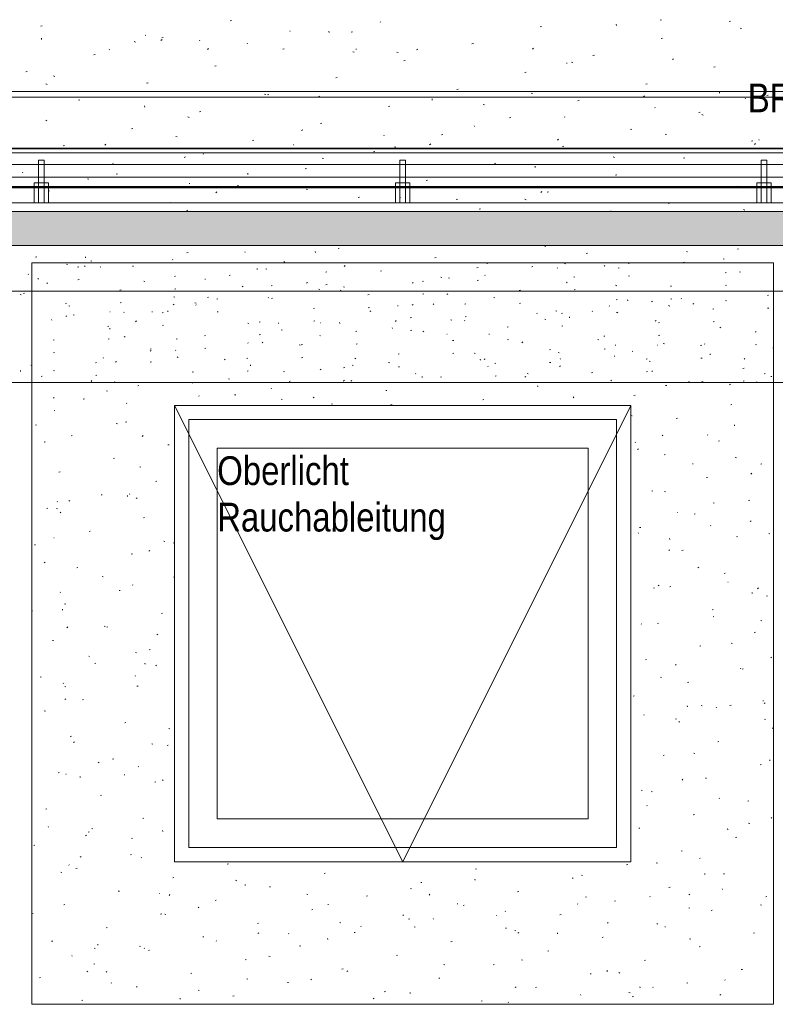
# Model space of a CAD drawing. Extents: x -743 to 300, y 62 to 1112.
# Tile 86 of 179: x -446 to -393, y 711 to 780. Entities that reach past the tile are written whole.
import ezdxf
from ezdxf.lldxf.tags import DXFTag

# ---------------------------------------------------------------- set-up
doc = ezdxf.new("R2010")
doc.units = 0
doc.layers.get('0').update_dxf_attribs({"lineweight": 13})
for name, color, linetype, lineweight, true_color in [('30 -35 Decken- 1 Konstruktion-Träger- Stahlbeton', 7, 'Continuous', 13, 0x33aa00), ('30 -36 Dächer- 1 Konstruktion', 7, 'Continuous', 35, 0x6666cc), ('30 -36 Dächer- 3 Dachbeläge', 7, 'Continuous', 15, 0x9999ff), ('30 -36 Dächer- 3 Dachbeläge Gründach', 9, 'Continuous', 9, 0x808080), ('30 -36 Dächer- 4 Dachbekleidungen', 7, 'Continuous', 9, 0xccccff), ('40 -43 Lüftungsanlagen - Entrauchung', 7, 'Continuous', 9, 0xd7f2ff), ('60- 61 allgemeine Ausstattung- 4 Terrassen', 9, 'Continuous', 9, 0x808080), ('70 -72 Beschriftung- 1 Beschriftung allgemein', 7, 'Continuous', 9, 0xff6633)]:
    doc.layers.add(name, color=color, linetype=linetype, lineweight=lineweight, true_color=true_color)
doc.layers.add('70 -71 Achsen- 1 Gebäudeachsen', color=7, linetype='STRICHPUNKT2-A06CPV7LL0', lineweight=18)
doc.layers.add('70 -73 Bauteildarst.- 2 verdeckt 0.15', color=7, linetype='grob-A06CPV7GL0', lineweight=15)
doc.styles.get("Standard").update_dxf_attribs({"font": 'ARIALN.TTF'})
tags = doc.linetypes.add('grob-A06CPV7GL0', pattern=[14, 3, -8, 3]).pattern_tags.tags
tags[8:9] = [DXFTag(74, 4), DXFTag(75, 0), DXFTag(340, '0'), DXFTag(46, 0.0), DXFTag(50, 0.0), DXFTag(44, 0.0), DXFTag(45, 0.0)]
tags[6:7] = [DXFTag(74, 4), DXFTag(75, 0), DXFTag(340, '0'), DXFTag(46, 0.0), DXFTag(50, 0.0), DXFTag(44, 0.0), DXFTag(45, 0.0)]
tags[4:5] = [DXFTag(74, 4), DXFTag(75, 0), DXFTag(340, '0'), DXFTag(46, 0.0), DXFTag(50, 0.0), DXFTag(44, 0.0), DXFTag(45, 0.0)]
tags = doc.linetypes.add('STRICHPUNKT2-A06CPV7LL0', pattern=[12.7, 6.35, -3.175, 0, -3.175]).pattern_tags.tags
tags[10:11] = [DXFTag(74, 4), DXFTag(75, 0), DXFTag(340, '0'), DXFTag(46, 0.0), DXFTag(50, 0.0), DXFTag(44, 0.0), DXFTag(45, 0.0)]
tags[8:9] = [DXFTag(74, 4), DXFTag(75, 0), DXFTag(340, '0'), DXFTag(46, 0.0), DXFTag(50, 0.0), DXFTag(44, 0.0), DXFTag(45, 0.0)]
tags[6:7] = [DXFTag(74, 4), DXFTag(75, 0), DXFTag(340, '0'), DXFTag(46, 0.0), DXFTag(50, 0.0), DXFTag(44, 0.0), DXFTag(45, 0.0)]
tags[4:5] = [DXFTag(74, 4), DXFTag(75, 0), DXFTag(340, '0'), DXFTag(46, 0.0), DXFTag(50, 0.0), DXFTag(44, 0.0), DXFTag(45, 0.0)]

# ---------------------------------------------------------------- blocks, each defined once
blk = doc.blocks.new('Referenz-A06CPV7ML0')
at = {"layer": '30 -35 Decken- 1 Konstruktion-Träger- Stahlbeton', "color": 0, "linetype": 'grob-A06CPV7GL0', "lineweight": -2, "ltscale": 0.13}
for p, q in [((-452.852, 774.512), (-308.852, 774.512)), ((-452.852, 770.912), (-308.852, 770.912))]:
    blk.add_line(p, q, dxfattribs=at)
at = {"layer": '30 -36 Dächer- 1 Konstruktion', "color": 0, "linetype": 'Continuous', "ltscale": 0.35}
blk.add_line((76.456, 770.912), (-608.852, 770.912), dxfattribs=at)
at = {"layer": '30 -36 Dächer- 1 Konstruktion', "color": 0, "lineweight": 25}
for p, q in [((-608.852, 770.912), (76.456, 770.912)), ((76.456, 770.912), (-608.852, 770.912)), ((76.456, 770.912), (-608.852, 770.912))]:
    blk.add_line(p, q, dxfattribs=at)
at = {"layer": '30 -36 Dächer- 1 Konstruktion', "color": 0, "lineweight": 5}
for p, q in [((-608.852, 770.912), (76.456, 770.912)), ((76.456, 770.912), (-608.852, 770.912)), ((76.456, 770.912), (-608.852, 770.912))]:
    blk.add_line(p, q, dxfattribs=at)
at = {"layer": '30 -36 Dächer- 1 Konstruktion', "color": 0, "lineweight": -2}
for p, q in [((-608.852, 770.912), (76.456, 770.912)), ((76.456, 770.912), (-608.852, 770.912)), ((76.456, 770.912), (-608.852, 770.912))]:
    blk.add_line(p, q, dxfattribs=at)
at = {"layer": '30 -36 Dächer- 1 Konstruktion', "color": 0}
blk.add_line((76.456, 770.912), (-608.852, 770.912), dxfattribs=at)
at = {"layer": '30 -36 Dächer- 3 Dachbeläge', "color": 0, "linetype": 'Continuous', "ltscale": 0.15}
for p, q in [((76.456, 766.512), (-606.852, 766.512)), ((-603.052, 764.112), (76.456, 764.112))]:
    blk.add_line(p, q, dxfattribs=at)
at = {"layer": '30 -36 Dächer- 3 Dachbeläge', "color": 0, "lineweight": 9}
for p, q in [((-603.052, 764.112), (76.456, 764.112)), ((-433.977, 763.614), (-433.9, 763.633)), ((-429.89, 763.64), (-429.917, 763.67)), ((-424.973, 763.641), (-424.981, 763.711)), ((-423.372, 763.918), (-423.295, 763.937)), ((-408.858, 764.033), (-408.865, 764.103)), ((-398.958, 763.708), (-398.885, 763.679)), ((-395.377, 763.875), (-395.301, 763.894)), ((-444.582, 763.311), (-444.505, 763.33)), ((-441.089, 763.248), (-441.096, 763.319)), ((-440.712, 763.057), (-440.639, 763.028)), ((-434.955, 763.121), (-434.982, 763.15)), ((-427.192, 762.965), (-427.116, 762.984)), ((-416.587, 763.268), (-416.511, 763.287)), ((-405.982, 763.572), (-405.906, 763.591)), ((-399.197, 762.923), (-399.121, 762.942)), ((-396.387, 763.196), (-396.312, 763.173)), ((-442.423, 762.813), (-442.348, 762.79)), ((-441.637, 762.603), (-441.561, 762.622)), ((-441.11, 762.691), (-441.167, 762.638)), ((-440.02, 762.601), (-440.047, 762.631)), ((-437.797, 762.662), (-437.72, 762.681)), ((-431.033, 762.906), (-431.008, 762.912)), ((-429.046, 762.436), (-429.053, 762.506)), ((-428.448, 762.483), (-428.375, 762.453)), ((-424.248, 762.257), (-424.171, 762.276)), ((-422.892, 762.711), (-422.95, 762.657)), ((-420.407, 762.316), (-420.331, 762.335)), ((-413.643, 762.56), (-413.566, 762.579)), ((-412.931, 762.828), (-412.938, 762.899)), ((-409.802, 762.619), (-409.726, 762.638)), ((-407.996, 762.529), (-408.022, 762.559)), ((-407.509, 762.857), (-407.436, 762.827)), ((-404.675, 762.73), (-404.733, 762.676)), ((-403.755, 762.565), (-403.68, 762.542)), ((-403.038, 762.863), (-402.961, 762.883)), ((-395.245, 762.282), (-395.172, 762.252)), ((-445.085, 762.082), (-445.112, 762.111)), ((-444.373, 761.812), (-444.438, 761.767)), ((-441.617, 761.709), (-441.541, 761.728)), ((-436.999, 761.631), (-436.926, 761.601)), ((-434.853, 761.954), (-434.776, 761.973)), ((-432.708, 761.779), (-432.695, 761.747)), ((-431.012, 762.013), (-430.936, 762.032)), ((-417.463, 761.608), (-417.386, 761.627)), ((-416.184, 761.908), (-416.111, 761.878)), ((-415.64, 761.853), (-415.565, 761.83)), ((-413.622, 761.667), (-413.546, 761.686)), ((-413.061, 762.01), (-413.087, 762.039)), ((-406.858, 761.911), (-406.782, 761.93)), ((-403.017, 761.97), (-402.941, 761.989)), ((-396.253, 762.214), (-396.177, 762.233)), ((-443.748, 761.509), (-443.805, 761.455)), ((-438.673, 761.001), (-438.596, 761.02)), ((-434.832, 761.06), (-434.756, 761.079)), ((-430.028, 761.277), (-430.092, 761.232)), ((-428.068, 761.304), (-427.991, 761.323)), ((-425.53, 761.528), (-425.588, 761.474)), ((-424.736, 761.056), (-424.663, 761.027)), ((-424.227, 761.363), (-424.151, 761.383)), ((-423.191, 760.971), (-423.217, 761)), ((-423.008, 761.222), (-422.933, 761.199)), ((-418.126, 761.49), (-418.152, 761.52)), ((-410.678, 760.959), (-410.602, 760.978)), ((-407.313, 761.547), (-407.371, 761.494)), ((-406.837, 761.018), (-406.761, 761.037)), ((-403.921, 761.333), (-403.848, 761.304)), ((-400.073, 761.262), (-399.997, 761.281)), ((-396.232, 761.321), (-396.156, 761.34)), ((-394.232, 760.906), (-394.258, 760.935)), ((-445.675, 760.682), (-445.602, 760.653)), ((-445.437, 760.757), (-445.361, 760.776)), ((-434.893, 760.511), (-434.818, 760.488)), ((-432.463, 760.509), (-432.527, 760.464)), ((-431.888, 760.352), (-431.811, 760.371)), ((-428.255, 760.452), (-428.282, 760.481)), ((-428.047, 760.411), (-427.971, 760.43)), ((-421.283, 760.655), (-421.206, 760.674)), ((-417.442, 760.714), (-417.366, 760.733)), ((-415.682, 760.743), (-415.747, 760.697)), ((-412.472, 760.482), (-412.399, 760.452)), ((-403.893, 760.309), (-403.817, 760.328)), ((-403.075, 760.248), (-403.082, 760.319)), ((-401.337, 760.208), (-401.401, 760.163)), ((-400.052, 760.369), (-399.976, 760.388)), ((-399.297, 760.386), (-399.323, 760.415)), ((-396.225, 760.263), (-396.15, 760.24)), ((-393.288, 760.613), (-393.212, 760.632)), ((-442.493, 760.049), (-442.416, 760.068)), ((-442.262, 759.88), (-442.186, 759.857)), ((-438.652, 760.108), (-438.576, 760.127)), ((-435.305, 759.464), (-435.313, 759.534)), ((-434.88, 760.016), (-434.938, 759.962)), ((-433.411, 760.108), (-433.338, 760.078)), ((-433.32, 759.932), (-433.347, 759.961)), ((-425.103, 759.703), (-425.027, 759.722)), ((-421.262, 759.762), (-421.186, 759.781)), ((-421.147, 759.533), (-421.074, 759.503)), ((-419.19, 759.856), (-419.197, 759.926)), ((-418.118, 759.975), (-418.182, 759.93)), ((-416.663, 760.035), (-416.721, 759.982)), ((-414.498, 760.006), (-414.422, 760.025)), ((-410.657, 760.065), (-410.581, 760.084)), ((-408.11, 759.551), (-408.035, 759.528)), ((-405.563, 759.52), (-405.55, 759.487)), ((-404.362, 759.867), (-404.388, 759.896)), ((-400.208, 759.907), (-400.135, 759.877)), ((-398.446, 760.055), (-398.504, 760.001)), ((-397.108, 759.66), (-397.032, 759.679)), ((-393.268, 759.719), (-393.191, 759.738)), ((-443.45, 758.893), (-443.477, 758.922)), ((-442.472, 759.155), (-442.396, 759.174)), ((-441.962, 759.256), (-441.889, 759.226)), ((-439.387, 759.463), (-439.351, 759.46)), ((-438.385, 759.413), (-438.412, 759.442)), ((-437.518, 758.833), (-437.576, 758.78)), ((-436.432, 759.471), (-436.397, 759.468)), ((-435.708, 759.4), (-435.631, 759.419)), ((-431.867, 759.459), (-431.791, 759.478)), ((-425.082, 758.809), (-425.006, 758.829)), ((-419.301, 758.853), (-419.359, 758.799)), ((-418.318, 759.054), (-418.242, 759.073)), ((-415.478, 758.92), (-415.403, 758.897)), ((-414.492, 758.828), (-414.518, 758.857)), ((-414.477, 759.113), (-414.401, 759.132)), ((-409.427, 759.347), (-409.453, 759.376)), ((-408.884, 758.958), (-408.811, 758.929)), ((-407.713, 759.357), (-407.637, 759.376)), ((-407.147, 759.043), (-407.155, 759.114)), ((-403.873, 759.416), (-403.796, 759.435)), ((-403.772, 759.44), (-403.837, 759.395)), ((-401.084, 758.872), (-401.142, 758.818)), ((-439.528, 758.447), (-439.452, 758.466)), ((-439.378, 758.259), (-439.385, 758.329)), ((-435.687, 758.506), (-435.611, 758.525)), ((-429.699, 758.681), (-429.626, 758.652)), ((-428.923, 758.75), (-428.847, 758.769)), ((-427.576, 758.684), (-427.54, 758.681)), ((-427.363, 758.209), (-427.288, 758.186)), ((-424.621, 758.691), (-424.586, 758.689)), ((-423.263, 758.651), (-423.27, 758.722)), ((-422.138, 758.101), (-422.062, 758.12)), ((-419.557, 758.308), (-419.583, 758.337)), ((-418.298, 758.16), (-418.221, 758.179)), ((-417.435, 758.107), (-417.362, 758.077)), ((-411.533, 758.405), (-411.457, 758.424)), ((-407.693, 758.464), (-407.616, 758.483)), ((-400.928, 758.708), (-400.852, 758.727)), ((-397.088, 758.767), (-397.011, 758.786)), ((-396.62, 758.384), (-396.547, 758.354)), ((-443.348, 757.495), (-443.272, 757.514)), ((-439.507, 757.554), (-439.431, 757.573)), ((-438.374, 757.733), (-438.301, 757.703)), ((-434.732, 757.578), (-434.656, 757.555)), ((-432.743, 757.798), (-432.667, 757.817)), ((-428.902, 757.857), (-428.826, 757.876)), ((-424.622, 757.789), (-424.648, 757.818)), ((-415.765, 757.904), (-415.729, 757.902)), ((-415.353, 757.452), (-415.277, 757.471)), ((-412.81, 757.912), (-412.775, 757.91)), ((-411.513, 757.511), (-411.436, 757.53)), ((-405.171, 757.532), (-405.098, 757.502)), ((-404.748, 757.755), (-404.672, 757.774)), ((-400.908, 757.814), (-400.831, 757.834)), ((-394.143, 758.059), (-394.067, 758.078)), ((-436.563, 756.845), (-436.487, 756.865)), ((-436.478, 756.761), (-436.542, 756.716)), ((-434.752, 756.75), (-434.778, 756.779)), ((-432.723, 756.905), (-432.646, 756.924)), ((-429.687, 757.269), (-429.713, 757.298)), ((-428.651, 757.341), (-428.709, 757.287)), ((-426.11, 757.158), (-426.037, 757.128)), ((-425.958, 757.149), (-425.882, 757.168)), ((-422.118, 757.208), (-422.041, 757.227)), ((-410.434, 757.36), (-410.492, 757.306)), ((-408.568, 756.803), (-408.492, 756.822)), ((-404.728, 756.862), (-404.651, 756.881)), ((-403.953, 757.125), (-403.918, 757.123)), ((-400.999, 757.133), (-400.964, 757.131)), ((-400.58, 757.249), (-400.505, 757.226)), ((-397.964, 757.106), (-397.887, 757.125)), ((-397.662, 757.197), (-397.688, 757.227)), ((-394.123, 757.165), (-394.046, 757.184)), ((-392.908, 756.957), (-392.852, 756.935)), ((-443.327, 756.601), (-443.251, 756.62)), ((-439.817, 756.23), (-439.843, 756.26)), ((-434.662, 756.306), (-434.589, 756.277)), ((-431.289, 756.158), (-431.347, 756.104)), ((-429.778, 756.196), (-429.702, 756.215)), ((-425.938, 756.255), (-425.861, 756.274)), ((-422.132, 756.226), (-422.197, 756.181)), ((-419.173, 756.5), (-419.097, 756.519)), ((-415.333, 756.559), (-415.256, 756.578)), ((-413.847, 756.583), (-413.774, 756.554)), ((-413.407, 756.071), (-413.414, 756.142)), ((-413.072, 756.177), (-413.13, 756.124)), ((-407.949, 756.618), (-407.873, 756.595)), ((-407.792, 756.158), (-407.818, 756.188)), ((-404.014, 756.382), (-404.001, 756.349)), ((-402.727, 756.678), (-402.753, 756.707)), ((-401.784, 756.154), (-401.707, 756.173)), ((-397.943, 756.213), (-397.867, 756.232)), ((-397.291, 756.464), (-397.299, 756.534)), ((-394.855, 756.197), (-394.913, 756.143)), ((-445.637, 755.287), (-445.645, 755.357)), ((-444.881, 755.711), (-444.908, 755.74)), ((-443.337, 755.358), (-443.264, 755.328)), ((-440.383, 755.893), (-440.307, 755.912)), ((-438.913, 755.993), (-438.977, 755.948)), ((-436.543, 755.952), (-436.466, 755.971)), ((-429.522, 755.679), (-429.529, 755.75)), ((-424.568, 755.458), (-424.632, 755.413)), ((-422.993, 755.547), (-422.917, 755.566)), ((-422.398, 755.732), (-422.325, 755.702)), ((-419.834, 755.907), (-419.758, 755.883)), ((-419.153, 755.606), (-419.076, 755.625)), ((-412.857, 755.639), (-412.883, 755.668)), ((-412.388, 755.851), (-412.312, 755.87)), ((-408.548, 755.91), (-408.471, 755.929)), ((-407.787, 755.692), (-407.851, 755.646)), ((-401.583, 756.009), (-401.51, 755.979)), ((-394.999, 755.505), (-394.922, 755.524)), ((-444.203, 754.941), (-444.127, 754.96)), ((-440.363, 755), (-440.286, 755.019)), ((-433.598, 755.244), (-433.522, 755.263)), ((-431.073, 754.783), (-431, 754.753)), ((-429.758, 755.303), (-429.681, 755.322)), ((-427.202, 755.276), (-427.126, 755.253)), ((-422.973, 754.654), (-422.896, 754.673)), ((-422.422, 754.665), (-422.48, 754.612)), ((-417.922, 755.119), (-417.948, 755.149)), ((-417.479, 754.867), (-417.487, 754.937)), ((-416.209, 754.898), (-416.132, 754.917)), ((-412.368, 754.957), (-412.292, 754.976)), ((-410.222, 754.924), (-410.287, 754.879)), ((-410.134, 755.157), (-410.061, 755.127)), ((-405.604, 755.201), (-405.527, 755.22)), ((-404.205, 754.685), (-404.262, 754.631)), ((-401.763, 755.26), (-401.687, 755.279)), ((-401.364, 755.259), (-401.372, 755.329)), ((-393.442, 755.157), (-393.506, 755.112)), ((-393.05, 754.947), (-392.975, 754.924)), ((76.456, 754.512), (-593.852, 754.512)), ((-440.639, 754.646), (-440.697, 754.592)), ((-439.087, 754.564), (-439.011, 754.541)), ((-437.418, 754.291), (-437.342, 754.311)), ((-433.595, 754.474), (-433.602, 754.545)), ((-428.052, 754.08), (-428.078, 754.11)), ((-426.813, 754.595), (-426.737, 754.614)), ((-422.987, 754.6), (-423.013, 754.629)), ((-420.029, 753.946), (-419.952, 753.965)), ((-409.424, 754.249), (-409.347, 754.268)), ((-400.419, 754.316), (-400.343, 754.293)), ((-398.819, 754.552), (-398.742, 754.571)), ((-397.871, 754.582), (-397.798, 754.553)), ((-395.877, 754.389), (-395.941, 754.344)), ((-394.978, 754.611), (-394.902, 754.63)), ((-394.028, 754.535), (-394.055, 754.564)), ((-443.277, 753.463), (-443.335, 753.409)), ((-441.238, 753.339), (-441.162, 753.358)), ((-439.625, 753.931), (-439.552, 753.902)), ((-433.117, 753.561), (-433.143, 753.59)), ((-430.634, 753.642), (-430.557, 753.661)), ((-427.361, 753.357), (-427.288, 753.327)), ((-425.06, 753.483), (-425.118, 753.429)), ((-413.244, 753.296), (-413.167, 753.316)), ((-406.843, 753.502), (-406.9, 753.448)), ((-402.639, 753.6), (-402.562, 753.619)), ((-438.182, 753.042), (-438.208, 753.071)), ((-423.849, 752.993), (-423.772, 753.012)), ((-419.672, 752.974), (-419.596, 752.951)), ((-395.854, 752.951), (-395.778, 752.97)), ((-443.246, 752.522), (-443.273, 752.551)), ((-402.834, 752.207), (-402.761, 752.178)), ((-399.674, 751.998), (-399.598, 752.017)), ((-392.889, 752.014), (-392.852, 752.003)), ((-444.588, 751.556), (-444.515, 751.527)), ((-438.925, 751.631), (-438.85, 751.608)), ((-438.274, 751.737), (-438.197, 751.756)), ((-395.581, 751.474), (-395.588, 751.545)), ((-392.889, 751.349), (-392.852, 751.358)), ((-442.094, 750.785), (-442.017, 750.804)), ((-437.048, 750.788), (-437.105, 750.734)), ((-400.614, 750.827), (-400.671, 750.773)), ((-397.458, 750.826), (-397.485, 750.856)), ((-443.927, 750.297), (-443.934, 750.368)), ((-435.309, 750.136), (-435.232, 750.155)), ((-402.523, 750.307), (-402.55, 750.336)), ((-402.327, 749.873), (-402.391, 749.828)), ((-396.709, 750.397), (-396.633, 750.416)), ((-439.129, 749.183), (-439.053, 749.202)), ((-400.529, 749.444), (-400.453, 749.463)), ((-395.533, 749.258), (-395.46, 749.228)), ((-437.287, 748.607), (-437.214, 748.577)), ((-398.532, 748.821), (-398.496, 748.819)), ((-393.744, 748.795), (-393.668, 748.814)), ((-442.949, 748.231), (-442.873, 748.25)), ((-397.565, 747.843), (-397.488, 747.862)), ((-394.384, 748.151), (-394.442, 748.097)), ((-436.164, 747.582), (-436.088, 747.601)), ((-439.984, 746.629), (-439.908, 746.648)), ((-438.143, 746.513), (-438.151, 746.583)), ((-437.978, 746.671), (-438.004, 746.7)), ((-437.468, 746.426), (-437.532, 746.381)), ((-401.385, 746.89), (-401.308, 746.909)), ((-400.496, 746.883), (-400.423, 746.853)), ((-443.804, 745.677), (-443.728, 745.696)), ((-443.118, 745.684), (-443.043, 745.661)), ((-443.043, 746.151), (-443.069, 746.18)), ((-442.25, 746.231), (-442.177, 746.202)), ((-397.082, 746.067), (-397.007, 746.044)), ((-394.6, 746.241), (-394.523, 746.26)), ((-442.807, 745.418), (-442.864, 745.364)), ((-437.019, 745.028), (-436.943, 745.047)), ((-399.589, 745.431), (-399.576, 745.398)), ((-398.42, 745.288), (-398.343, 745.308)), ((-402.24, 744.336), (-402.163, 744.355)), ((-397.254, 744.455), (-397.281, 744.485)), ((-394.431, 744.822), (-394.496, 744.777)), ((-443.308, 743.626), (-443.273, 743.624)), ((-440.839, 744.075), (-440.763, 744.094)), ((-402.319, 743.936), (-402.346, 743.965)), ((-395.455, 743.687), (-395.379, 743.706)), ((-393.195, 743.933), (-393.122, 743.903)), ((-444.66, 743.123), (-444.583, 743.142)), ((-435.588, 743.382), (-435.513, 743.359)), ((-434.949, 743.282), (-434.876, 743.252)), ((-400.13, 743.512), (-400.137, 743.583)), ((-437.875, 742.474), (-437.798, 742.493)), ((-436.577, 742.742), (-436.635, 742.689)), ((-400.143, 742.781), (-400.201, 742.727)), ((-399.275, 742.734), (-399.199, 742.753)), ((-443.918, 741.909), (-443.982, 741.864)), ((-441.695, 741.521), (-441.618, 741.54)), ((-398.158, 741.558), (-398.085, 741.528)), ((-439.912, 740.907), (-439.839, 740.877)), ((-434.91, 740.872), (-434.852, 740.887)), ((-396.31, 741.133), (-396.234, 741.152)), ((-437.774, 740.3), (-437.8, 740.329)), ((-400.881, 740.305), (-400.946, 740.26)), ((-400.13, 740.18), (-400.054, 740.199)), ((-396.064, 740.51), (-396.029, 740.507)), ((-442.839, 739.78), (-442.865, 739.809)), ((-438.73, 739.92), (-438.654, 739.939)), ((-401.275, 740.12), (-401.2, 740.097)), ((-394.346, 739.728), (-394.354, 739.798)), ((-393.914, 740.106), (-393.972, 740.052)), ((-393.345, 739.531), (-393.269, 739.55)), ((-442.55, 738.967), (-442.474, 738.986)), ((-444.852, 738.522), (-444.802, 738.502)), ((-442.692, 738.551), (-442.7, 738.621)), ((-435.765, 738.318), (-435.689, 738.337)), ((-397.165, 738.579), (-397.089, 738.598)), ((-397.051, 738.084), (-397.077, 738.114)), ((-439.782, 737.436), (-439.706, 737.413)), ((-402.116, 737.565), (-402.142, 737.594)), ((-400.986, 737.626), (-400.909, 737.645)), ((-393.745, 737.818), (-393.67, 737.795)), ((-442.336, 737.372), (-442.394, 737.319)), ((-439.585, 737.366), (-439.509, 737.385)), ((-436.022, 736.858), (-436.087, 736.813)), ((-394.201, 736.977), (-394.124, 736.996)), ((-443.405, 736.413), (-443.329, 736.432)), ((-398.021, 736.025), (-397.944, 736.044)), ((-395.821, 736.233), (-395.748, 736.204)), ((-437.575, 735.582), (-437.502, 735.553)), ((-436.62, 735.764), (-436.544, 735.783)), ((-440.841, 735.315), (-440.805, 735.312)), ((-440.44, 734.812), (-440.364, 734.831)), ((-436.909, 734.766), (-436.916, 734.837)), ((-436.107, 734.697), (-436.164, 734.643)), ((-401.841, 735.072), (-401.764, 735.091)), ((-399.673, 734.736), (-399.73, 734.682)), ((-392.986, 735.254), (-393.051, 735.209)), ((-437.57, 733.928), (-437.596, 733.958)), ((-395.165, 734.48), (-395.152, 734.447)), ((-395.056, 734.423), (-394.98, 734.442)), ((-444.261, 733.859), (-444.184, 733.878)), ((-442.635, 733.409), (-442.661, 733.438)), ((-400.784, 733.858), (-400.711, 733.829)), ((-398.876, 733.471), (-398.8, 733.49)), ((-442.538, 733.207), (-442.465, 733.178)), ((-437.476, 733.21), (-437.399, 733.229)), ((-442.472, 732.342), (-442.537, 732.297)), ((-441.296, 732.257), (-441.219, 732.277)), ((-402.696, 732.518), (-402.62, 732.537)), ((-397.938, 731.872), (-397.863, 731.849)), ((-395.911, 731.869), (-395.835, 731.888)), ((-393.597, 732.198), (-393.561, 732.196)), ((-393.443, 732.06), (-393.501, 732.007)), ((-443.975, 731.489), (-443.899, 731.466)), ((-401.912, 731.194), (-401.938, 731.223)), ((-398.895, 731.766), (-398.902, 731.837)), ((-396.847, 731.713), (-396.873, 731.743)), ((-438.331, 730.656), (-438.255, 730.675)), ((-399.731, 730.917), (-399.655, 730.936)), ((-399.436, 730.738), (-399.501, 730.693)), ((-393.483, 730.909), (-393.41, 730.879)), ((-435.237, 730.257), (-435.164, 730.228)), ((-392.946, 730.268), (-392.87, 730.287)), ((-442.151, 729.703), (-442.075, 729.722)), ((-441.865, 729.327), (-441.923, 729.273)), ((-436.445, 729.187), (-436.37, 729.164)), ((-396.766, 729.315), (-396.69, 729.334)), ((-435.366, 729.054), (-435.29, 729.073)), ((-398.446, 728.534), (-398.373, 728.504)), ((-440.2, 727.882), (-440.127, 727.853)), ((-439.186, 728.102), (-439.11, 728.121)), ((-400.587, 728.363), (-400.51, 728.382)), ((-393.802, 727.713), (-393.725, 727.733)), ((-393.112, 727.981), (-393.119, 728.052)), ((-443.006, 727.149), (-442.93, 727.168)), ((-442.431, 727.038), (-442.458, 727.067)), ((-437.366, 727.557), (-437.393, 727.587)), ((-441.458, 726.805), (-441.465, 726.875)), ((-438.373, 727.003), (-438.338, 727.001)), ((-436.221, 726.5), (-436.145, 726.519)), ((-435.636, 726.652), (-435.694, 726.598)), ((-399.202, 726.69), (-399.26, 726.637)), ((-397.622, 726.761), (-397.545, 726.78)), ((-402.132, 725.925), (-402.056, 725.902)), ((-401.442, 725.809), (-401.365, 725.828)), ((-440.041, 725.548), (-439.965, 725.567)), ((-396.643, 725.342), (-396.669, 725.372)), ((-394.657, 725.159), (-394.581, 725.178)), ((-443.861, 724.595), (-443.785, 724.614)), ((-401.708, 724.823), (-401.734, 724.852)), ((-437.077, 723.946), (-437, 723.965)), ((-398.477, 724.207), (-398.401, 724.226)), ((-394.602, 723.623), (-394.526, 723.6)), ((-392.973, 724.015), (-393.03, 723.961)), ((-443.705, 723.373), (-443.691, 723.34)), ((-440.897, 722.994), (-440.82, 723.013)), ((-440.638, 723.24), (-440.563, 723.217)), ((-435.674, 723.02), (-435.682, 723.09)), ((-402.297, 723.255), (-402.221, 723.274)), ((-396.108, 723.209), (-396.035, 723.179)), ((-441.027, 722.775), (-441.091, 722.729)), ((-437.862, 722.558), (-437.789, 722.528)), ((-395.512, 722.605), (-395.436, 722.624)), ((-444.717, 722.041), (-444.64, 722.06)), ((-399.332, 721.653), (-399.256, 721.672)), ((-441.395, 721.281), (-441.453, 721.228)), ((-437.932, 721.392), (-437.855, 721.411)), ((-437.162, 721.186), (-437.189, 721.216)), ((-401.071, 720.834), (-400.998, 720.804)), ((-397.991, 721.171), (-398.055, 721.126)), ((-442.825, 720.183), (-442.752, 720.153)), ((-442.227, 720.667), (-442.254, 720.696)), ((-441.752, 720.44), (-441.676, 720.459)), ((-431.147, 720.743), (-431.071, 720.762)), ((-413.757, 720.397), (-413.681, 720.416)), ((-403.152, 720.7), (-403.076, 720.72)), ((-434.967, 719.791), (-434.891, 719.81)), ((-430.562, 719.608), (-430.489, 719.579)), ((-424.362, 720.094), (-424.286, 720.113)), ((-417.577, 719.445), (-417.501, 719.464)), ((-413.776, 719.628), (-413.783, 719.698)), ((-406.972, 719.748), (-406.896, 719.767)), ((-406.325, 719.978), (-406.25, 719.955)), ((-397.66, 720.02), (-397.668, 720.09)), ((-396.367, 720.051), (-396.291, 720.07)), ((-438.787, 718.838), (-438.711, 718.857)), ((-429.891, 719.235), (-429.898, 719.306)), ((-428.182, 719.141), (-428.106, 719.16)), ((-418.298, 719.033), (-418.225, 719.004)), ((-410.792, 718.796), (-410.716, 718.815)), ((-400.188, 719.099), (-400.111, 719.118)), ((-396.439, 718.971), (-396.466, 719.001)), ((-435.906, 718.691), (-435.87, 718.689)), ((-435.166, 718.606), (-435.223, 718.552)), ((-432.002, 718.189), (-431.926, 718.208)), ((-425.578, 718.636), (-425.503, 718.613)), ((-421.397, 718.492), (-421.321, 718.511)), ((-416.949, 718.625), (-417.006, 718.572)), ((-406.034, 718.459), (-405.961, 718.429)), ((-404.008, 718.146), (-403.931, 718.165)), ((-401.504, 718.452), (-401.53, 718.481)), ((-398.732, 718.645), (-398.789, 718.591)), ((-393.403, 718.45), (-393.326, 718.469)), ((-442.607, 717.886), (-442.531, 717.905)), ((-433.131, 717.724), (-433.196, 717.678)), ((-425.217, 717.54), (-425.141, 717.559)), ((-424.095, 717.912), (-424.059, 717.91)), ((-415.01, 717.975), (-414.997, 717.943)), ((-414.613, 717.843), (-414.536, 717.862)), ((-411.634, 717.413), (-411.66, 717.442)), ((-406.569, 717.932), (-406.595, 717.962)), ((-398.795, 717.676), (-398.72, 717.653)), ((-397.223, 717.497), (-397.146, 717.516)), ((-393.771, 717.884), (-393.698, 717.855)), ((-444.831, 717.293), (-444.756, 717.27)), ((-435.822, 717.237), (-435.746, 717.256)), ((-435.525, 717.233), (-435.452, 717.204)), ((-418.786, 717.189), (-418.851, 717.144)), ((-418.433, 716.891), (-418.356, 716.91)), ((-416.699, 716.893), (-416.725, 716.923)), ((-412.284, 717.133), (-412.248, 717.131)), ((-407.828, 717.194), (-407.751, 717.213)), ((-439.642, 716.284), (-439.566, 716.303)), ((-429.038, 716.587), (-428.961, 716.606)), ((-423.261, 716.658), (-423.188, 716.629)), ((-421.764, 716.374), (-421.79, 716.403)), ((-418.048, 716.334), (-417.973, 716.311)), ((-411.648, 716.242), (-411.571, 716.261)), ((-410.997, 716.084), (-410.924, 716.054)), ((-404.441, 716.654), (-404.505, 716.609)), ((-401.043, 716.545), (-400.966, 716.564)), ((-400.473, 716.354), (-400.437, 716.351)), ((-443.462, 715.332), (-443.386, 715.351)), ((-432.858, 715.635), (-432.781, 715.654)), ((-431.894, 715.335), (-431.92, 715.364)), ((-428.937, 715.931), (-428.994, 715.877)), ((-426.829, 715.854), (-426.855, 715.884)), ((-424.108, 715.451), (-424.115, 715.521)), ((-422.253, 715.938), (-422.176, 715.957)), ((-415.468, 715.289), (-415.391, 715.308)), ((-410.719, 715.95), (-410.777, 715.896)), ((-407.992, 715.843), (-408, 715.913)), ((-404.863, 715.592), (-404.786, 715.611)), ((-398.734, 715.509), (-398.661, 715.48)), ((-394.258, 715.896), (-394.182, 715.915)), ((-440.488, 714.858), (-440.415, 714.829)), ((-440.223, 715.058), (-440.23, 715.129)), ((-437.301, 714.991), (-437.226, 714.968)), ((-436.959, 714.815), (-436.985, 714.845)), ((-436.678, 714.682), (-436.601, 714.702)), ((-426.073, 714.986), (-425.996, 715.005)), ((-408.683, 714.64), (-408.607, 714.659)), ((-398.078, 714.943), (-398.002, 714.962)), ((-442.024, 714.296), (-442.05, 714.325)), ((-429.893, 714.033), (-429.816, 714.052)), ((-428.224, 714.283), (-428.151, 714.254)), ((-419.288, 714.337), (-419.211, 714.356)), ((-410.518, 714.032), (-410.443, 714.009)), ((-401.898, 713.991), (-401.822, 714.01)), ((-440.924, 713.236), (-440.982, 713.182)), ((-440.498, 713.73), (-440.421, 713.749)), ((-423.108, 713.384), (-423.032, 713.403)), ((-422.707, 713.255), (-422.765, 713.202)), ((-415.96, 713.709), (-415.887, 713.679)), ((-412.503, 713.687), (-412.427, 713.707)), ((-404.49, 713.275), (-404.548, 713.221)), ((-395.113, 713.342), (-395.037, 713.361)), ((-444.318, 712.778), (-444.241, 712.797)), ((-439.581, 713.207), (-439.646, 713.162)), ((-433.713, 713.081), (-433.636, 713.1)), ((-429.771, 712.689), (-429.696, 712.666)), ((-425.236, 712.673), (-425.301, 712.628)), ((-416.323, 712.735), (-416.247, 712.754)), ((-405.718, 713.038), (-405.642, 713.057)), ((-403.697, 713.134), (-403.624, 713.105)), ((-396.235, 712.6), (-396.262, 712.63)), ((-439.28, 712.422), (-439.267, 712.389)), ((-437.533, 712.128), (-437.456, 712.147)), ((-433.187, 711.908), (-433.114, 711.879)), ((-426.928, 712.432), (-426.852, 712.451)), ((-410.891, 712.138), (-410.955, 712.093)), ((-409.538, 712.086), (-409.462, 712.105)), ((-402.209, 712.058), (-402.217, 712.129)), ((-401.3, 712.081), (-401.327, 712.11)), ((-398.933, 712.389), (-398.857, 712.408)), ((-441.353, 711.176), (-441.277, 711.195)), ((-434.44, 711.274), (-434.447, 711.344)), ((-430.748, 711.479), (-430.672, 711.498)), ((-420.923, 711.334), (-420.85, 711.304)), ((-420.143, 711.783), (-420.067, 711.802)), ((-418.324, 711.666), (-418.332, 711.736)), ((-413.358, 711.133), (-413.282, 711.152)), ((-406.365, 711.561), (-406.392, 711.591)), ((-402.988, 711.729), (-402.913, 711.706)), ((-402.753, 711.437), (-402.677, 711.456)), ((-396.545, 711.603), (-396.61, 711.558)), ((-411.43, 711.042), (-411.457, 711.071))]:
    blk.add_line(p, q, dxfattribs=at)
at = {"layer": '30 -36 Dächer- 3 Dachbeläge', "color": 0, "linetype": 'Continuous', "lineweight": 9, "ltscale": 0.13}
for p, q in [((-444.852, 762.912), (-444.852, 710.912)), ((-392.852, 762.912), (-444.852, 762.912)), ((-392.852, 710.912), (-392.852, 762.912)), ((-434.852, 720.912), (-434.852, 752.912)), ((-434.852, 752.912), (-402.852, 752.912)), ((-402.852, 752.912), (-402.852, 720.912)), ((-402.852, 720.912), (-434.852, 720.912)), ((-444.852, 710.912), (-392.852, 710.912))]:
    blk.add_line(p, q, dxfattribs=at)
at = {"layer": '30 -36 Dächer- 3 Dachbeläge', "color": 0, "lineweight": 0}
for points in [[(-603.052, 764.112), (-603.052, 766.512), (76.456, 765.155)], [(76.456, 765.155), (-603.052, 766.512), (76.456, 766.512)], [(-603.052, 764.112), (76.456, 765.155), (76.456, 764.112)]]:
    blk.add_solid(points, dxfattribs=at)
at = {"layer": '30 -36 Dächer- 3 Dachbeläge Gründach', "color": 0, "linetype": 'Continuous', "ltscale": 0.13}
blk.add_line((76.456, 760.912), (-593.852, 760.912), dxfattribs=at)
at = {"layer": '30 -36 Dächer- 4 Dachbekleidungen', "color": 0, "linetype": 'Continuous', "ltscale": 0.13}
for p, q in [((-600.452, 770.612), (76.456, 770.612)), ((-443.985, 770.112), (-444.385, 770.112)), ((-444.385, 770.112), (-444.385, 768.512)), ((-443.985, 768.512), (-443.985, 770.112)), ((-418.652, 770.112), (-419.052, 770.112)), ((-419.052, 770.112), (-419.052, 768.512)), ((-418.652, 768.512), (-418.652, 770.112)), ((-393.319, 770.112), (-393.719, 770.112)), ((-393.719, 770.112), (-393.719, 768.512)), ((-393.319, 768.512), (-393.319, 770.112)), ((76.456, 769.812), (-600.452, 769.812)), ((-600.452, 768.912), (76.456, 768.912)), ((-444.385, 768.512), (-444.685, 768.512)), ((-444.685, 768.512), (-444.685, 767.112)), ((-444.385, 767.112), (-444.385, 768.512)), ((-444.385, 768.512), (-443.985, 768.512)), ((-443.985, 768.512), (-443.985, 767.112)), ((-443.985, 768.512), (-443.685, 768.512)), ((-443.685, 768.512), (-443.685, 767.112)), ((-419.052, 768.512), (-419.352, 768.512)), ((-419.352, 768.512), (-419.352, 767.112)), ((-419.052, 767.112), (-419.052, 768.512)), ((-419.052, 768.512), (-418.652, 768.512)), ((-418.652, 768.512), (-418.652, 767.112)), ((-418.652, 768.512), (-418.352, 768.512)), ((-418.352, 768.512), (-418.352, 767.112)), ((-393.719, 768.512), (-394.019, 768.512)), ((-394.019, 768.512), (-394.019, 767.112)), ((-393.719, 767.112), (-393.719, 768.512)), ((-393.719, 768.512), (-393.319, 768.512)), ((-393.319, 768.512), (-393.319, 767.112)), ((-393.319, 768.512), (-393.019, 768.512)), ((-393.019, 768.512), (-393.019, 767.112)), ((76.456, 767.112), (-600.452, 767.112)), ((-444.685, 767.112), (-444.385, 767.112)), ((-443.985, 767.112), (-444.385, 767.112)), ((-443.685, 767.112), (-443.985, 767.112)), ((-419.352, 767.112), (-419.052, 767.112)), ((-418.652, 767.112), (-419.052, 767.112)), ((-418.352, 767.112), (-418.652, 767.112)), ((-394.019, 767.112), (-393.719, 767.112)), ((-393.319, 767.112), (-393.719, 767.112)), ((-393.019, 767.112), (-393.319, 767.112))]:
    blk.add_line(p, q, dxfattribs=at)
at = {"layer": '40 -43 Lüftungsanlagen - Entrauchung', "color": 0}
for p, q in [((-434.852, 752.912), (-402.852, 752.912)), ((-434.852, 720.912), (-434.852, 752.912)), ((-434.852, 752.912), (-418.852, 720.912)), ((-418.852, 720.912), (-402.852, 752.912)), ((-402.852, 752.912), (-402.852, 720.912)), ((-402.852, 720.912), (-434.852, 720.912))]:
    blk.add_line(p, q, dxfattribs=at)
at = {"layer": '40 -43 Lüftungsanlagen - Entrauchung', "color": 0, "linetype": 'Continuous', "ltscale": 0.13}
for p, q in [((-431.852, 749.912), (-405.852, 749.912)), ((-431.852, 723.912), (-431.852, 749.912)), ((-405.852, 749.912), (-405.852, 723.912)), ((-405.852, 723.912), (-431.852, 723.912))]:
    blk.add_line(p, q, dxfattribs=at)
at = {"layer": '60- 61 allgemeine Ausstattung- 4 Terrassen', "color": 0}
for p, q in [((-444.211, 779.503), (-444.116, 779.526)), ((-430.955, 779.882), (-430.86, 779.906)), ((-420.398, 779.78), (-420.431, 779.816)), ((-403.871, 779.543), (-403.88, 779.631)), ((-400.807, 779.956), (-400.716, 779.919)), ((-395.962, 779.829), (-395.866, 779.852)), ((-436.9, 778.862), (-436.856, 778.859)), ((-426.729, 779.13), (-426.762, 779.167)), ((-424.015, 779.052), (-424.024, 779.141)), ((-422.474, 779.07), (-422.378, 779.094)), ((-409.218, 779.449), (-409.122, 779.473)), ((-395.198, 779.368), (-395.104, 779.339)), ((-444.159, 778.562), (-444.168, 778.65)), ((-437.67, 778.424), (-437.579, 778.387)), ((-435.723, 778.558), (-435.804, 778.501)), ((-435.73, 778.691), (-435.635, 778.715)), ((-433.06, 778.481), (-433.093, 778.518)), ((-429.747, 778.307), (-429.73, 778.266)), ((-413.993, 778.259), (-413.897, 778.283)), ((-400.737, 778.638), (-400.641, 778.662)), ((-440.505, 777.501), (-440.41, 777.524)), ((-439.392, 777.832), (-439.425, 777.868)), ((-432.461, 777.932), (-432.533, 777.865)), ((-427.249, 777.88), (-427.154, 777.904)), ((-422.34, 777.705), (-422.249, 777.669)), ((-422.136, 777.888), (-422.092, 777.885)), ((-419.265, 777.69), (-419.171, 777.661)), ((-417.791, 777.889), (-417.872, 777.833)), ((-409.69, 777.956), (-409.762, 777.889)), ((-405.512, 777.447), (-405.416, 777.471)), ((-418.768, 777.068), (-418.672, 777.092)), ((-407.373, 776.914), (-407.328, 776.911)), ((-407.011, 776.987), (-406.919, 776.95)), ((-399.86, 777.221), (-399.94, 777.165)), ((-445.28, 776.31), (-445.185, 776.334)), ((-432.024, 776.689), (-431.929, 776.713)), ((-410.287, 776.257), (-410.191, 776.281)), ((-397.031, 776.636), (-396.935, 776.66)), ((-443.874, 775.455), (-443.782, 775.418)), ((-443.331, 776.012), (-443.237, 775.983)), ((-436.799, 775.499), (-436.704, 775.522)), ((-423.543, 775.878), (-423.448, 775.902)), ((-401.806, 775.445), (-401.71, 775.469)), ((-428.544, 774.737), (-428.453, 774.7)), ((-428.318, 774.687), (-428.223, 774.711)), ((-415.062, 775.066), (-414.966, 775.09)), ((-409.852, 774.812), (-409.758, 774.783)), ((-396.641, 774.812), (-396.651, 774.9)), ((-441.574, 774.308), (-441.479, 774.332)), ((-424.675, 774.588), (-424.747, 774.521)), ((-416.786, 774.322), (-416.795, 774.41)), ((-413.215, 774.018), (-413.123, 773.982)), ((-406.581, 774.255), (-406.485, 774.279)), ((-401.903, 774.612), (-401.975, 774.545)), ((-394.819, 774.413), (-394.852, 774.45)), ((-393.325, 774.634), (-393.229, 774.658)), ((-436.93, 773.831), (-436.939, 773.919)), ((-433.093, 773.497), (-432.998, 773.52)), ((-419.837, 773.876), (-419.742, 773.9)), ((-401.15, 773.764), (-401.183, 773.8)), ((-398.1, 773.443), (-398.004, 773.467)), ((-397.885, 773.3), (-397.794, 773.263)), ((-443.786, 772.912), (-443.866, 772.856)), ((-433.919, 773.134), (-433.825, 773.105)), ((-424.612, 772.685), (-424.517, 772.709)), ((-411.356, 773.064), (-411.26, 773.088)), ((-407.481, 773.115), (-407.514, 773.151)), ((-437.868, 772.306), (-437.773, 772.33)), ((-425.854, 772.244), (-425.935, 772.187)), ((-413.812, 772.465), (-413.845, 772.502)), ((-402.875, 772.253), (-402.779, 772.277)), ((-400.44, 771.934), (-400.346, 771.906)), ((-434.748, 771.768), (-434.657, 771.731)), ((-429.387, 771.495), (-429.292, 771.518)), ((-420.143, 771.816), (-420.176, 771.852)), ((-416.888, 771.244), (-416.96, 771.177)), ((-416.131, 771.874), (-416.036, 771.898)), ((-407.922, 771.576), (-408.003, 771.519)), ((-394.394, 771.441), (-394.298, 771.465)), ((-394.117, 771.268), (-394.189, 771.201)), ((-393.879, 771.56), (-393.862, 771.519)), ((-442.643, 771.115), (-442.548, 771.139)), ((-439.66, 771.22), (-439.732, 771.152)), ((-432.806, 770.517), (-432.839, 770.554)), ((-426.475, 771.167), (-426.507, 771.203)), ((-420.906, 770.683), (-420.811, 770.707)), ((-419.418, 771.05), (-419.327, 771.013)), ((-407.65, 771.062), (-407.554, 771.086)), ((-439.137, 769.868), (-439.17, 769.904)), ((-434.162, 770.304), (-434.067, 770.328)), ((-424.506, 770.256), (-424.412, 770.228)), ((-412.425, 769.872), (-412.33, 769.896)), ((-404.089, 770.331), (-403.997, 770.294)), ((-399.169, 770.251), (-399.073, 770.275)), ((-445.468, 769.218), (-445.501, 769.255)), ((-429.7, 769.1), (-429.71, 769.189)), ((-425.681, 769.493), (-425.586, 769.516)), ((-409.556, 769.591), (-409.566, 769.679)), ((-440.952, 768.799), (-440.86, 768.762)), ((-438.937, 769.113), (-438.842, 769.137)), ((-433.816, 768.472), (-433.771, 768.469)), ((-417.2, 768.681), (-417.105, 768.705)), ((-403.944, 769.06), (-403.848, 769.084)), ((-443.712, 767.923), (-443.617, 767.947)), ((-431.873, 767.875), (-431.945, 767.808)), ((-430.456, 768.302), (-430.361, 768.326)), ((-425.622, 768.081), (-425.531, 768.044)), ((-409.102, 767.899), (-409.174, 767.832)), ((-408.719, 767.87), (-408.624, 767.894)), ((-395.463, 768.249), (-395.367, 768.273)), ((-435.231, 767.112), (-435.136, 767.135)), ((-421.975, 767.491), (-421.88, 767.514)), ((-419.052, 767.498), (-419.008, 767.495)), ((-415.094, 767.379), (-415, 767.35)), ((-410.292, 767.363), (-410.201, 767.326)), ((-400.238, 767.058), (-400.142, 767.082)), ((-433.916, 766.598), (-433.997, 766.542)), ((-413.494, 766.679), (-413.399, 766.703)), ((-404.288, 766.524), (-404.244, 766.521)), ((-394.963, 766.644), (-394.872, 766.607))]:
    blk.add_line(p, q, dxfattribs=at)
at = {"layer": '60- 61 allgemeine Ausstattung- 4 Terrassen', "color": 0, "linetype": 'grob-A06CPV7GL0', "lineweight": 50, "ltscale": 0.5}
blk.add_line((76.456, 768.212), (-601.052, 768.212), dxfattribs=at)
at = {"layer": '70 -71 Achsen- 1 Gebäudeachsen', "color": 0, "linetype": 'STRICHPUNKT2-A06CPV7LL0', "ltscale": 0.18}
blk.add_line((-682.489, 774.912), (76.456, 774.912), dxfattribs=at)
at = {"layer": '70 -73 Bauteildarst.- 2 verdeckt 0.15', "color": 0, "linetype": 'grob-A06CPV7GL0', "ltscale": 0.15}
for p, q in [((-433.852, 751.912), (-403.852, 751.912)), ((-433.852, 721.912), (-433.852, 751.912)), ((-403.852, 751.912), (-403.852, 721.912)), ((-403.852, 721.912), (-433.852, 721.912))]:
    blk.add_line(p, q, dxfattribs=at)
at = {"layer": '70 -72 Beschriftung- 1 Beschriftung allgemein', "color": 0, "linetype": 'Continuous', "ltscale": 0.13, "insert": (-394.66, 775.476), "char_height": 2.01377, "attachment_point": 1}
blk.add_mtext('{\\fArial Narrow;BRH Geländer 1,10m}', dxfattribs=at)
at = {"layer": '70 -72 Beschriftung- 1 Beschriftung allgemein', "color": 0, "linetype": 'Continuous', "ltscale": 0.13, "char_height": 2.01377, "attachment_point": 1, "rotation": 359.99467}
for s, insert in [('{\\fArial Narrow;Oberlicht}', (-431.852, 749.34)), ('{\\fArial Narrow;Rauchableitung}', (-431.852, 746.081))]:
    blk.add_mtext(s, dxfattribs=dict(at, insert=insert))

msp = doc.modelspace()

# ---------------------------------------------------------------- block references
at = {"color": 8, "lineweight": 13, "ltscale": 0.13, "true_color": 0x808080}
msp.add_blockref('Referenz-A06CPV7ML0', (0, 0), dxfattribs=at)

doc.saveas('drawing.dxf')
